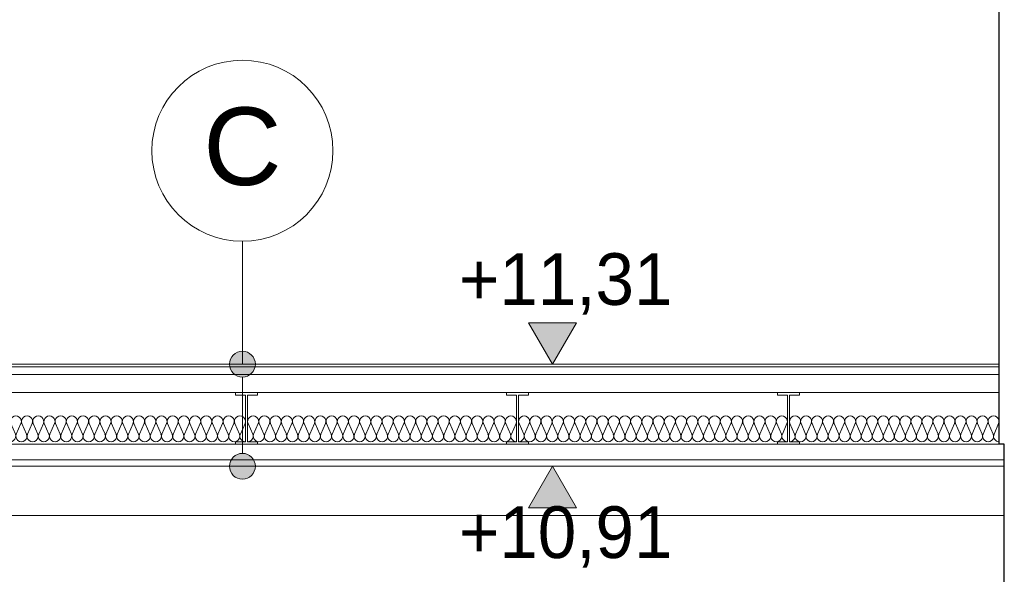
# Model space of a CAD drawing. Extents: x -396299 to -11759, y -15022 to 18278.
# Tile 77 of 205: x -234177 to -230372, y 7040 to 9186. Entities that reach past the tile are written whole.
import ezdxf

# ---------------------------------------------------------------- set-up
doc = ezdxf.new("R2010")
doc.units = 0
doc.header["$MEASUREMENT"] = 0
for name, color, linetype in [('Arch opisy', 7, 'Continuous'), ('Arch wymiary', 7, 'Continuous'), ('INWENT STROPY', 7, 'Continuous')]:
    doc.layers.add(name, color=color, linetype=linetype)
for name, color, linetype, lineweight in [('Arch opisy_Nr_Pióra__21', 7, 'Continuous', 13), ('Arch wymiary_Nr_Pióra__21', 7, 'Continuous', 13), ('INWENT STROPY_Nr_Pióra__21', 7, 'Continuous', 13), ('INWENT.ŚCIANY_Nr_Pióra__1', 7, 'Continuous', 25)]:
    doc.layers.add(name, color=color, linetype=linetype, lineweight=lineweight)
for name, color, linetype, lineweight, true_color in [('INWENT STROPY_Nr_Pióra__2', 7, 'Continuous', 13, 0x7f7f7f), ('INWENT STROPY_Nr_Pióra__25', 7, 'Continuous', 15, 0x40a5ff), ('Inwentaryzacja Konst._Nr_Pióra__25', 7, 'Continuous', 15, 0x40a5ff)]:
    doc.layers.add(name, color=color, linetype=linetype, lineweight=lineweight, true_color=true_color)
doc.styles.add('GENERATED_STYLE_1', font='txt')
doc.styles.add('GENERATED_STYLE_8', font='arial.ttf')

# ---------------------------------------------------------------- blocks, each defined once
blk = doc.blocks.new('Izolacja cieplna 14_3', base_point=(-232249.1, 7553.2))
at = {"layer": 'INWENT STROPY_Nr_Pióra__2', "linetype": 'Continuous'}
for p, q in [((-232247.3, 7623.4), (-232229.2, 7583)), ((-232225.6, 7583), (-232207.6, 7623.4)), ((-232204, 7623.4), (-232185.9, 7583)), ((-232182.3, 7583), (-232164.3, 7623.4)), ((-232160.7, 7623.4), (-232142.6, 7583)), ((-232139, 7583), (-232121, 7623.4)), ((-232117.4, 7623.4), (-232099.3, 7583)), ((-232095.7, 7583), (-232077.7, 7623.4)), ((-232074.1, 7623.4), (-232056, 7583)), ((-232052.4, 7583), (-232034.4, 7623.4)), ((-232030.8, 7623.4), (-232012.7, 7583)), ((-232009.1, 7583), (-231991.1, 7623.4)), ((-231987.5, 7623.4), (-231969.4, 7583)), ((-231965.8, 7583), (-231947.8, 7623.4)), ((-231944.2, 7623.4), (-231926.1, 7583)), ((-231922.5, 7583), (-231904.5, 7623.4)), ((-231900.9, 7623.4), (-231882.8, 7583)), ((-231879.2, 7583), (-231861.2, 7623.4)), ((-231857.6, 7623.4), (-231839.5, 7583)), ((-231835.9, 7583), (-231817.9, 7623.4)), ((-231814.3, 7623.4), (-231796.2, 7583)), ((-231792.6, 7583), (-231774.6, 7623.4)), ((-231771, 7623.4), (-231752.9, 7583)), ((-231749.3, 7583), (-231731.3, 7623.4)), ((-231727.7, 7623.4), (-231709.6, 7583)), ((-231706, 7583), (-231688, 7623.4)), ((-231684.4, 7623.4), (-231666.3, 7583)), ((-231662.7, 7583), (-231644.7, 7623.4)), ((-231641.1, 7623.4), (-231623, 7583)), ((-231619.4, 7583), (-231601.4, 7623.4)), ((-231597.8, 7623.4), (-231579.7, 7583)), ((-231576.1, 7583), (-231558.1, 7623.4)), ((-231554.5, 7623.4), (-231536.4, 7583)), ((-231532.8, 7583), (-231514.8, 7623.4)), ((-231511.2, 7623.4), (-231493.1, 7583)), ((-231489.5, 7583), (-231471.5, 7623.4)), ((-231467.9, 7623.4), (-231449.8, 7583)), ((-231446.2, 7583), (-231428.2, 7623.4)), ((-231424.6, 7623.4), (-231406.5, 7583)), ((-231402.9, 7583), (-231384.9, 7623.4)), ((-231381.3, 7623.4), (-231363.2, 7583)), ((-231359.6, 7583), (-231341.6, 7623.4)), ((-231338, 7623.4), (-231319.9, 7583)), ((-231316.3, 7583), (-231298.3, 7623.4)), ((-231294.7, 7623.4), (-231276.6, 7583)), ((-231273, 7583), (-231255, 7623.4)), ((-231251.4, 7623.4), (-231233.3, 7583)), ((-231229.7, 7583), (-231211.7, 7623.4))]:
    blk.add_line(p, q, dxfattribs=at)
for centre, start_param, end_param in [((-232227.4, 7631.9), 5.870392, 9.837571), ((-232184.1, 7631.9), 5.870392, 9.837571), ((-232140.8, 7631.9), 5.870392, 9.837571), ((-232097.5, 7631.9), 5.870392, 9.837571), ((-232054.2, 7631.9), 5.870392, 9.837571), ((-232010.9, 7631.9), 5.870392, 9.837571), ((-231967.6, 7631.9), 5.870392, 9.837571), ((-231924.3, 7631.9), 5.870392, 9.837571), ((-231881, 7631.9), 5.870392, 9.837571), ((-231837.7, 7631.9), 5.870392, 9.837571), ((-231794.4, 7631.9), 5.870392, 9.837571), ((-231751.1, 7631.9), 5.870392, 9.837571), ((-231707.8, 7631.9), 5.870392, 9.837571), ((-231664.5, 7631.9), 5.870392, 9.837571), ((-231621.2, 7631.9), 5.870392, 9.837571), ((-231577.9, 7631.9), 5.870392, 9.837571), ((-231534.6, 7631.9), 5.870392, 9.837571), ((-231491.3, 7631.9), 5.870392, 9.837571), ((-231448, 7631.9), 5.870392, 9.837571), ((-231404.7, 7631.9), 5.870392, 9.837571), ((-231361.4, 7631.9), 5.870392, 9.837571), ((-231318.1, 7631.9), 5.870392, 9.837571), ((-231274.8, 7631.9), 5.870392, 9.837571), ((-231231.5, 7631.9), 5.870392, 9.837571), ((-232249.1, 7574.4), 4.712389, 6.695979), ((-232205.8, 7574.4), 2.7288, 6.695979), ((-232162.5, 7574.4), 2.7288, 6.695979), ((-232119.2, 7574.4), 2.7288, 6.695979), ((-232075.9, 7574.4), 2.7288, 6.695979), ((-232032.6, 7574.4), 2.7288, 6.695979), ((-231989.3, 7574.4), 2.7288, 6.695979), ((-231946, 7574.4), 2.7288, 6.695979), ((-231902.7, 7574.4), 2.7288, 6.695979), ((-231859.4, 7574.4), 2.7288, 6.695979), ((-231816.1, 7574.4), 2.7288, 6.695979), ((-231772.8, 7574.4), 2.7288, 6.695979), ((-231729.5, 7574.4), 2.7288, 6.695979), ((-231686.2, 7574.4), 2.7288, 6.695979), ((-231642.9, 7574.4), 2.7288, 6.695979), ((-231599.6, 7574.4), 2.7288, 6.695979), ((-231556.3, 7574.4), 2.7288, 6.695979), ((-231513, 7574.4), 2.7288, 6.695979), ((-231469.7, 7574.4), 2.7288, 6.695979), ((-231426.4, 7574.4), 2.7288, 6.695979), ((-231383.1, 7574.4), 2.7288, 6.695979), ((-231339.8, 7574.4), 2.7288, 6.695979), ((-231296.5, 7574.4), 2.7288, 6.695979), ((-231253.2, 7574.4), 2.7288, 6.695979), ((-231209.9, 7574.4), 2.7288, 4.712389)]:
    blk.add_ellipse(centre, major_axis=(21.6, 0), ratio=0.982347, start_param=start_param, end_param=end_param, dxfattribs=at)
blk = doc.blocks.new('Izolacja cieplna 14_15', base_point=(-233296.3, 7553.2))
at = {"layer": 'INWENT STROPY_Nr_Pióra__2', "linetype": 'Continuous'}
for p, q in [((-233294.5, 7623.4), (-233276.4, 7583)), ((-233272.8, 7583), (-233254.8, 7623.4)), ((-233251.2, 7623.4), (-233233.1, 7583)), ((-233229.5, 7583), (-233211.5, 7623.4)), ((-233207.9, 7623.4), (-233189.8, 7583)), ((-233186.2, 7583), (-233168.2, 7623.4)), ((-233164.6, 7623.4), (-233146.5, 7583)), ((-233142.9, 7583), (-233124.9, 7623.4)), ((-233121.3, 7623.4), (-233103.2, 7583)), ((-233099.6, 7583), (-233081.6, 7623.4)), ((-233078, 7623.4), (-233059.9, 7583)), ((-233056.3, 7583), (-233038.3, 7623.4)), ((-233034.7, 7623.4), (-233016.6, 7583)), ((-233013, 7583), (-232995, 7623.4)), ((-232991.4, 7623.4), (-232973.3, 7583)), ((-232969.7, 7583), (-232951.7, 7623.4)), ((-232948.1, 7623.4), (-232930, 7583)), ((-232926.4, 7583), (-232908.4, 7623.4)), ((-232904.8, 7623.4), (-232886.7, 7583)), ((-232883.1, 7583), (-232865.1, 7623.4)), ((-232861.5, 7623.4), (-232843.4, 7583)), ((-232839.8, 7583), (-232821.8, 7623.4)), ((-232818.2, 7623.4), (-232800.1, 7583)), ((-232796.5, 7583), (-232778.5, 7623.4)), ((-232774.9, 7623.4), (-232756.8, 7583)), ((-232753.2, 7583), (-232735.2, 7623.4)), ((-232731.6, 7623.4), (-232713.5, 7583)), ((-232709.9, 7583), (-232691.9, 7623.4)), ((-232688.3, 7623.4), (-232670.2, 7583)), ((-232666.6, 7583), (-232648.6, 7623.4)), ((-232645, 7623.4), (-232626.9, 7583)), ((-232623.3, 7583), (-232605.3, 7623.4)), ((-232601.7, 7623.4), (-232583.6, 7583)), ((-232580, 7583), (-232562, 7623.4)), ((-232558.4, 7623.4), (-232540.3, 7583)), ((-232536.7, 7583), (-232518.7, 7623.4)), ((-232515.1, 7623.4), (-232497, 7583)), ((-232493.4, 7583), (-232475.4, 7623.4)), ((-232471.8, 7623.4), (-232453.7, 7583)), ((-232450.1, 7583), (-232432.1, 7623.4)), ((-232428.5, 7623.4), (-232410.4, 7583)), ((-232406.8, 7583), (-232388.8, 7623.4)), ((-232385.2, 7623.4), (-232367.1, 7583)), ((-232363.5, 7583), (-232345.5, 7623.4)), ((-232341.9, 7623.4), (-232323.8, 7583)), ((-232320.2, 7583), (-232302.2, 7623.4)), ((-232298.6, 7623.4), (-232280.5, 7583)), ((-232276.9, 7583), (-232258.9, 7623.4))]:
    blk.add_line(p, q, dxfattribs=at)
for centre, start_param, end_param in [((-233274.6, 7631.9), 5.870392, 9.837571), ((-233231.3, 7631.9), 5.870392, 9.837571), ((-233188, 7631.9), 5.870392, 9.837571), ((-233144.7, 7631.9), 5.870392, 9.837571), ((-233101.4, 7631.9), 5.870392, 9.837571), ((-233058.1, 7631.9), 5.870392, 9.837571), ((-233014.8, 7631.9), 5.870392, 9.837571), ((-232971.5, 7631.9), 5.870392, 9.837571), ((-232928.2, 7631.9), 5.870392, 9.837571), ((-232884.9, 7631.9), 5.870392, 9.837571), ((-232841.6, 7631.9), 5.870392, 9.837571), ((-232798.3, 7631.9), 5.870392, 9.837571), ((-232755, 7631.9), 5.870392, 9.837571), ((-232711.7, 7631.9), 5.870392, 9.837571), ((-232668.4, 7631.9), 5.870392, 9.837571), ((-232625.1, 7631.9), 5.870392, 9.837571), ((-232581.8, 7631.9), 5.870392, 9.837571), ((-232538.5, 7631.9), 5.870392, 9.837571), ((-232495.2, 7631.9), 5.870392, 9.837571), ((-232451.9, 7631.9), 5.870392, 9.837571), ((-232408.6, 7631.9), 5.870392, 9.837571), ((-232365.3, 7631.9), 5.870392, 9.837571), ((-232322, 7631.9), 5.870392, 9.837571), ((-232278.7, 7631.9), 5.870392, 9.837571), ((-233296.3, 7574.4), 4.712389, 6.695979), ((-233253, 7574.4), 2.7288, 6.695979), ((-233209.7, 7574.4), 2.7288, 6.695979), ((-233166.4, 7574.4), 2.7288, 6.695979), ((-233123.1, 7574.4), 2.7288, 6.695979), ((-233079.8, 7574.4), 2.7288, 6.695979), ((-233036.5, 7574.4), 2.7288, 6.695979), ((-232993.2, 7574.4), 2.7288, 6.695979), ((-232949.9, 7574.4), 2.7288, 6.695979), ((-232906.6, 7574.4), 2.7288, 6.695979), ((-232863.3, 7574.4), 2.7288, 6.695979), ((-232820, 7574.4), 2.7288, 6.695979), ((-232776.7, 7574.4), 2.7288, 6.695979), ((-232733.4, 7574.4), 2.7288, 6.695979), ((-232690.1, 7574.4), 2.7288, 6.695979), ((-232646.8, 7574.4), 2.7288, 6.695979), ((-232603.5, 7574.4), 2.7288, 6.695979), ((-232560.2, 7574.4), 2.7288, 6.695979), ((-232516.9, 7574.4), 2.7288, 6.695979), ((-232473.6, 7574.4), 2.7288, 6.695979), ((-232430.3, 7574.4), 2.7288, 6.695979), ((-232387, 7574.4), 2.7288, 6.695979), ((-232343.7, 7574.4), 2.7288, 6.695979), ((-232300.4, 7574.4), 2.7288, 6.695979), ((-232257.1, 7574.4), 2.7288, 4.712389)]:
    blk.add_ellipse(centre, major_axis=(21.6, 0), ratio=0.982347, start_param=start_param, end_param=end_param, dxfattribs=at)
blk = doc.blocks.new('Izolacja cieplna 14_16', base_point=(-234343.5, 7553.2))
at = {"layer": 'INWENT STROPY_Nr_Pióra__2', "linetype": 'Continuous'}
for p, q in [((-234341.7, 7623.4), (-234323.6, 7583)), ((-234320, 7583), (-234302, 7623.4)), ((-234298.4, 7623.4), (-234280.3, 7583)), ((-234276.7, 7583), (-234258.7, 7623.4)), ((-234255.1, 7623.4), (-234237, 7583)), ((-234233.4, 7583), (-234215.4, 7623.4)), ((-234211.8, 7623.4), (-234193.7, 7583)), ((-234190.1, 7583), (-234172.1, 7623.4)), ((-234168.5, 7623.4), (-234150.4, 7583)), ((-234146.8, 7583), (-234128.8, 7623.4)), ((-234125.2, 7623.4), (-234107.1, 7583)), ((-234103.5, 7583), (-234085.5, 7623.4)), ((-234081.9, 7623.4), (-234063.8, 7583)), ((-234060.2, 7583), (-234042.2, 7623.4)), ((-234038.6, 7623.4), (-234020.5, 7583)), ((-234016.9, 7583), (-233998.9, 7623.4)), ((-233995.3, 7623.4), (-233977.2, 7583)), ((-233973.6, 7583), (-233955.6, 7623.4)), ((-233952, 7623.4), (-233933.9, 7583)), ((-233930.3, 7583), (-233912.3, 7623.4)), ((-233908.7, 7623.4), (-233890.6, 7583)), ((-233887, 7583), (-233869, 7623.4)), ((-233865.4, 7623.4), (-233847.3, 7583)), ((-233843.7, 7583), (-233825.7, 7623.4)), ((-233822.1, 7623.4), (-233804, 7583)), ((-233800.4, 7583), (-233782.4, 7623.4)), ((-233778.8, 7623.4), (-233760.7, 7583)), ((-233757.1, 7583), (-233739.1, 7623.4)), ((-233735.5, 7623.4), (-233717.4, 7583)), ((-233713.8, 7583), (-233695.8, 7623.4)), ((-233692.2, 7623.4), (-233674.1, 7583)), ((-233670.5, 7583), (-233652.5, 7623.4)), ((-233648.9, 7623.4), (-233630.8, 7583)), ((-233627.2, 7583), (-233609.2, 7623.4)), ((-233605.6, 7623.4), (-233587.5, 7583)), ((-233583.9, 7583), (-233565.9, 7623.4)), ((-233562.3, 7623.4), (-233544.2, 7583)), ((-233540.6, 7583), (-233522.6, 7623.4)), ((-233519, 7623.4), (-233500.9, 7583)), ((-233497.3, 7583), (-233479.3, 7623.4)), ((-233475.7, 7623.4), (-233457.6, 7583)), ((-233454, 7583), (-233436, 7623.4)), ((-233432.4, 7623.4), (-233414.3, 7583)), ((-233410.7, 7583), (-233392.7, 7623.4)), ((-233389.1, 7623.4), (-233371, 7583)), ((-233367.4, 7583), (-233349.4, 7623.4)), ((-233345.8, 7623.4), (-233327.7, 7583)), ((-233324.1, 7583), (-233306.1, 7623.4))]:
    blk.add_line(p, q, dxfattribs=at)
for centre, start_param, end_param in [((-234321.8, 7631.9), 5.870392, 9.837571), ((-234278.5, 7631.9), 5.870392, 9.837571), ((-234235.2, 7631.9), 5.870392, 9.837571), ((-234191.9, 7631.9), 5.870392, 9.837571), ((-234148.6, 7631.9), 5.870392, 9.837571), ((-234105.3, 7631.9), 5.870392, 9.837571), ((-234062, 7631.9), 5.870392, 9.837571), ((-234018.7, 7631.9), 5.870392, 9.837571), ((-233975.4, 7631.9), 5.870392, 9.837571), ((-233932.1, 7631.9), 5.870392, 9.837571), ((-233888.8, 7631.9), 5.870392, 9.837571), ((-233845.5, 7631.9), 5.870392, 9.837571), ((-233802.2, 7631.9), 5.870392, 9.837571), ((-233758.9, 7631.9), 5.870392, 9.837571), ((-233715.6, 7631.9), 5.870392, 9.837571), ((-233672.3, 7631.9), 5.870392, 9.837571), ((-233629, 7631.9), 5.870392, 9.837571), ((-233585.7, 7631.9), 5.870392, 9.837571), ((-233542.4, 7631.9), 5.870392, 9.837571), ((-233499.1, 7631.9), 5.870392, 9.837571), ((-233455.8, 7631.9), 5.870392, 9.837571), ((-233412.5, 7631.9), 5.870392, 9.837571), ((-233369.2, 7631.9), 5.870392, 9.837571), ((-233325.9, 7631.9), 5.870392, 9.837571), ((-234343.5, 7574.4), 4.712389, 6.695979), ((-234300.2, 7574.4), 2.7288, 6.695979), ((-234256.9, 7574.4), 2.7288, 6.695979), ((-234213.6, 7574.4), 2.7288, 6.695979), ((-234170.3, 7574.4), 2.7288, 6.695979), ((-234127, 7574.4), 2.7288, 6.695979), ((-234083.7, 7574.4), 2.7288, 6.695979), ((-234040.4, 7574.4), 2.7288, 6.695979), ((-233997.1, 7574.4), 2.7288, 6.695979), ((-233953.8, 7574.4), 2.7288, 6.695979), ((-233910.5, 7574.4), 2.7288, 6.695979), ((-233867.2, 7574.4), 2.7288, 6.695979), ((-233823.9, 7574.4), 2.7288, 6.695979), ((-233780.6, 7574.4), 2.7288, 6.695979), ((-233737.3, 7574.4), 2.7288, 6.695979), ((-233694, 7574.4), 2.7288, 6.695979), ((-233650.7, 7574.4), 2.7288, 6.695979), ((-233607.4, 7574.4), 2.7288, 6.695979), ((-233564.1, 7574.4), 2.7288, 6.695979), ((-233520.8, 7574.4), 2.7288, 6.695979), ((-233477.5, 7574.4), 2.7288, 6.695979), ((-233434.2, 7574.4), 2.7288, 6.695979), ((-233390.9, 7574.4), 2.7288, 6.695979), ((-233347.6, 7574.4), 2.7288, 6.695979), ((-233304.3, 7574.4), 2.7288, 4.712389)]:
    blk.add_ellipse(centre, major_axis=(21.6, 0), ratio=0.982347, start_param=start_param, end_param=end_param, dxfattribs=at)
blk = doc.blocks.new('Izolacja cieplna 14_30', base_point=(-231201.9, 7553.2))
at = {"layer": 'INWENT STROPY_Nr_Pióra__2', "linetype": 'Continuous'}
for p, q in [((-231200.1, 7623.4), (-231182.4, 7583)), ((-231178.8, 7583), (-231161, 7623.4)), ((-231157.5, 7623.4), (-231139.7, 7583)), ((-231136.1, 7583), (-231118.4, 7623.4)), ((-231114.8, 7623.4), (-231097.1, 7583)), ((-231093.5, 7583), (-231075.8, 7623.4)), ((-231072.2, 7623.4), (-231054.5, 7583)), ((-231050.9, 7583), (-231033.1, 7623.4)), ((-231029.6, 7623.4), (-231011.8, 7583)), ((-231008.2, 7583), (-230990.5, 7623.4)), ((-230986.9, 7623.4), (-230969.2, 7583)), ((-230965.6, 7583), (-230947.9, 7623.4)), ((-230944.3, 7623.4), (-230926.6, 7583)), ((-230923, 7583), (-230905.2, 7623.4)), ((-230901.7, 7623.4), (-230883.9, 7583)), ((-230880.4, 7583), (-230862.6, 7623.4)), ((-230859, 7623.4), (-230841.3, 7583)), ((-230837.7, 7583), (-230820, 7623.4)), ((-230816.4, 7623.4), (-230798.7, 7583)), ((-230795.1, 7583), (-230777.4, 7623.4)), ((-230773.8, 7623.4), (-230756, 7583)), ((-230752.5, 7583), (-230734.7, 7623.4)), ((-230731.1, 7623.4), (-230713.4, 7583)), ((-230709.8, 7583), (-230692.1, 7623.4)), ((-230688.5, 7623.4), (-230670.8, 7583)), ((-230667.2, 7583), (-230649.5, 7623.4)), ((-230645.9, 7623.4), (-230628.1, 7583)), ((-230624.6, 7583), (-230606.8, 7623.4)), ((-230603.2, 7623.4), (-230585.5, 7583)), ((-230581.9, 7583), (-230564.2, 7623.4)), ((-230560.6, 7623.4), (-230542.9, 7583)), ((-230539.3, 7583), (-230521.6, 7623.4)), ((-230518, 7623.4), (-230500.2, 7583)), ((-230496.7, 7583), (-230478.9, 7623.4)), ((-230475.4, 7623.4), (-230457.6, 7583)), ((-230454, 7583), (-230436.3, 7623.4)), ((-230432.7, 7623.4), (-230415, 7583)), ((-230411.4, 7583), (-230393.7, 7623.4))]:
    blk.add_line(p, q, dxfattribs=at)
for centre, start_param, end_param in [((-231180.6, 7631.9), 5.870392, 9.837571), ((-231137.9, 7631.9), 5.870392, 9.837571), ((-231095.3, 7631.9), 5.870392, 9.837571), ((-231052.7, 7631.9), 5.870392, 9.837571), ((-231010, 7631.9), 5.870392, 9.837571), ((-230967.4, 7631.9), 5.870392, 9.837571), ((-230924.8, 7631.9), 5.870392, 9.837571), ((-230882.1, 7631.9), 5.870392, 9.837571), ((-230839.5, 7631.9), 5.870392, 9.837571), ((-230796.9, 7631.9), 5.870392, 9.837571), ((-230754.2, 7631.9), 5.870392, 9.837571), ((-230711.6, 7631.9), 5.870392, 9.837571), ((-230669, 7631.9), 5.870392, 9.837571), ((-230626.4, 7631.9), 5.870392, 9.837571), ((-230583.7, 7631.9), 5.870392, 9.837571), ((-230541.1, 7631.9), 5.870392, 9.837571), ((-230498.5, 7631.9), 5.870392, 9.837571), ((-230455.8, 7631.9), 5.870392, 9.837571), ((-230413.2, 7631.9), 5.870392, 9.837571), ((-231201.9, 7574.4), 4.712389, 6.695979), ((-231159.2, 7574.4), 2.7288, 6.695979), ((-231116.6, 7574.4), 2.7288, 6.695979), ((-231074, 7574.4), 2.7288, 6.695979), ((-231031.4, 7574.4), 2.7288, 6.695979), ((-230988.7, 7574.4), 2.7288, 6.695979), ((-230946.1, 7574.4), 2.7288, 6.695979), ((-230903.5, 7574.4), 2.7288, 6.695979), ((-230860.8, 7574.4), 2.7288, 6.695979), ((-230818.2, 7574.4), 2.7288, 6.695979), ((-230775.6, 7574.4), 2.7288, 6.695979), ((-230732.9, 7574.4), 2.7288, 6.695979), ((-230690.3, 7574.4), 2.7288, 6.695979), ((-230647.7, 7574.4), 2.7288, 6.695979), ((-230605, 7574.4), 2.7288, 6.695979), ((-230562.4, 7574.4), 2.7288, 6.695979), ((-230519.8, 7574.4), 2.7288, 6.695979), ((-230477.1, 7574.4), 2.7288, 6.695979), ((-230434.5, 7574.4), 2.7288, 6.695979), ((-230391.9, 7574.4), 2.7288, 4.712389)]:
    blk.add_ellipse(centre, major_axis=(21.3, 0), ratio=0.997749, start_param=start_param, end_param=end_param, dxfattribs=at)
blk = doc.blocks.new('Linia_29', base_point=(-233316.3, 7458.2))
at = {"layer": 'Arch opisy_Nr_Pióra__21', "linetype": 'Continuous'}
for points in [[(-233266.3, 7853.2), (-233270.1, 7872.3), (-233280.9, 7888.5), (-233297.1, 7899.4), (-233316.3, 7903.2), (-233335.4, 7899.4), (-233351.6, 7888.5), (-233362.5, 7872.3), (-233366.3, 7853.2), (-233362.5, 7834), (-233351.6, 7817.8), (-233335.4, 7807), (-233316.3, 7803.2), (-233297.1, 7807), (-233280.9, 7817.8), (-233270.1, 7834)], [(-233266.3, 7458.2), (-233270.1, 7477.3), (-233280.9, 7493.5), (-233297.1, 7504.4), (-233316.3, 7508.2), (-233335.4, 7504.4), (-233351.6, 7493.5), (-233362.5, 7477.3), (-233366.3, 7458.2), (-233362.5, 7439), (-233351.6, 7422.8), (-233335.4, 7412), (-233316.3, 7408.2), (-233297.1, 7412), (-233280.9, 7422.8), (-233270.1, 7439)]]:
    blk.add_hatch(color=256, dxfattribs=at).paths.add_polyline_path(points, flags=0)
blk.add_line((-233316.3, 7508.2), (-233316.3, 7803.2), dxfattribs=at)
for centre in [(-233316.3, 7853.2), (-233316.3, 7458.2)]:
    blk.add_circle(centre, 50, dxfattribs=at)
blk = doc.blocks.new('Linia_30', base_point=(-233316.3, 7853.2))
at = {"layer": 'Arch opisy_Nr_Pióra__21', "linetype": 'Continuous'}
blk.add_line((-233316.3, 7853.2), (-233316.3, 8328.8), dxfattribs=at)
blk.add_circle((-233316.3, 8678.8), 350, dxfattribs=at)
blk = doc.blocks.new('Wymiary_20', base_point=(-232118.4, 7853.2))
at = {"layer": 'Arch wymiary_Nr_Pióra__21', "linetype": 'Continuous'}
blk.add_hatch(color=256, dxfattribs=at).paths.add_polyline_path([(-232118.4, 7853.2), (-232211.2, 8013.2), (-232025.6, 8013.2)], flags=0)
for p, q in [((-232118.4, 7853.2), (-232211.2, 8013.2)), ((-232211.2, 8013.2), (-232025.6, 8013.2)), ((-232025.6, 8013.2), (-232118.4, 7853.2)), ((-232118.4, 7853.2), (-232238.4, 7853.2)), ((-232118.4, 7853.2), (-231998.4, 7853.2))]:
    blk.add_line(p, q, dxfattribs=at)
at = {"layer": 'Arch wymiary_Nr_Pióra__21', "insert": (-232479.8, 8045.2), "char_height": 200, "attachment_point": 7, "style": 'GENERATED_STYLE_1'}
blk.add_mtext('{+11,31}', dxfattribs=at)
blk = doc.blocks.new('Wymiary_32', base_point=(-232118.4, 7458.2))
at = {"layer": 'Arch wymiary_Nr_Pióra__21', "linetype": 'Continuous'}
blk.add_hatch(color=256, dxfattribs=at).paths.add_polyline_path([(-232118.4, 7458.2), (-232211.2, 7298.2), (-232025.6, 7298.2)], flags=0)
for p, q in [((-232118.4, 7458.2), (-232238.4, 7458.2)), ((-232118.4, 7458.2), (-232211.2, 7298.2)), ((-232118.4, 7458.2), (-231998.4, 7458.2)), ((-232025.6, 7298.2), (-232118.4, 7458.2)), ((-232211.2, 7298.2), (-232025.6, 7298.2))]:
    blk.add_line(p, q, dxfattribs=at)
at = {"layer": 'Arch wymiary_Nr_Pióra__21', "insert": (-232479.8, 7066.2), "char_height": 200, "attachment_point": 7, "style": 'GENERATED_STYLE_1'}
blk.add_mtext('{+10,91}', dxfattribs=at)

msp = doc.modelspace()

# ---------------------------------------------------------------- linework, layer by layer
at = {"layer": 'INWENT STROPY_Nr_Pióra__2', "linetype": 'Continuous'}
msp.add_line((-236651.9, 7268.2), (-230371.9, 7268.2), dxfattribs=at)
at = {"layer": 'INWENT STROPY_Nr_Pióra__21', "linetype": 'Continuous'}
for p, q in [((-230391.9, 7853.2), (-235671.9, 7853.2)), ((-230391.9, 7843.2), (-235671.9, 7843.2)), ((-230391.9, 7813.2), (-235696.9, 7813.2)), ((-230371.9, 7483.2), (-236651.9, 7483.2)), ((-230371.9, 7458.2), (-236651.9, 7458.2))]:
    msp.add_line(p, q, dxfattribs=at)
at = {"layer": 'INWENT STROPY_Nr_Pióra__25', "linetype": 'Continuous'}
for p, q in [((-233342.8, 7733.2), (-233342.8, 7743.2)), ((-233257.8, 7743.2), (-233342.8, 7743.2)), ((-233304.3, 7733.2), (-233342.8, 7733.2)), ((-233304.3, 7553.2), (-233304.3, 7733.2)), ((-233296.3, 7553.2), (-233296.3, 7733.2)), ((-233257.8, 7733.2), (-233296.3, 7733.2)), ((-233257.8, 7733.2), (-233257.8, 7743.2)), ((-232210.6, 7743.2), (-232295.6, 7743.2)), ((-232295.6, 7733.2), (-232295.6, 7743.2)), ((-232257.1, 7733.2), (-232295.6, 7733.2)), ((-232257.1, 7553.2), (-232257.1, 7733.2)), ((-232249.1, 7553.2), (-232249.1, 7733.2)), ((-232210.6, 7733.2), (-232249.1, 7733.2)), ((-232210.6, 7733.2), (-232210.6, 7743.2)), ((-231248.4, 7733.2), (-231248.4, 7743.2)), ((-231163.4, 7743.2), (-231248.4, 7743.2)), ((-231209.9, 7733.2), (-231248.4, 7733.2)), ((-231209.9, 7553.2), (-231209.9, 7733.2)), ((-231201.9, 7553.2), (-231201.9, 7733.2)), ((-231163.4, 7733.2), (-231201.9, 7733.2)), ((-231163.4, 7733.2), (-231163.4, 7743.2)), ((-233304.3, 7553.2), (-233342.8, 7553.2)), ((-233342.8, 7543.2), (-233342.8, 7553.2)), ((-233257.8, 7543.2), (-233342.8, 7543.2)), ((-233257.8, 7553.2), (-233296.3, 7553.2)), ((-233257.8, 7553.2), (-233257.8, 7543.2)), ((-232295.6, 7543.2), (-232295.6, 7553.2)), ((-232257.1, 7553.2), (-232295.6, 7553.2)), ((-232210.6, 7543.2), (-232295.6, 7543.2)), ((-232210.6, 7553.2), (-232249.1, 7553.2)), ((-232210.6, 7553.2), (-232210.6, 7543.2)), ((-231209.9, 7553.2), (-231248.4, 7553.2)), ((-231248.4, 7543.2), (-231248.4, 7553.2)), ((-231163.4, 7543.2), (-231248.4, 7543.2)), ((-231163.4, 7553.2), (-231201.9, 7553.2)), ((-231163.4, 7553.2), (-231163.4, 7543.2))]:
    msp.add_line(p, q, dxfattribs=at)
at = {"layer": 'INWENT.ŚCIANY_Nr_Pióra__1', "linetype": 'Continuous'}
for p, q in [((-230391.9, 7543.2), (-230391.9, 10793.2)), ((-230371.9, 7543.2), (-230391.9, 7543.2)), ((-230371.9, 3808.2), (-230371.9, 7543.2))]:
    msp.add_line(p, q, dxfattribs=at)
at = {"layer": 'Inwentaryzacja Konst._Nr_Pióra__25', "linetype": 'Continuous'}
for p, q in [((-230391.9, 7743.2), (-236791.9, 7743.2)), ((-230391.9, 7543.2), (-236791.9, 7543.2))]:
    msp.add_line(p, q, dxfattribs=at)

# ---------------------------------------------------------------- block references
at = {"layer": 'Arch opisy', "linetype": 'Continuous'}
for name, p in [('Linia_30', (-233316.3, 7853.2)), ('Linia_29', (-233316.3, 7458.2))]:
    msp.add_blockref(name, p, dxfattribs=at)
at = {"layer": 'Arch wymiary', "linetype": 'Continuous'}
for name, p in [('Wymiary_20', (-232118.4, 7853.2)), ('Wymiary_32', (-232118.4, 7458.2))]:
    msp.add_blockref(name, p, dxfattribs=at)
at = {"layer": 'INWENT STROPY', "color": 104, "linetype": 'Continuous', "lineweight": 20, "true_color": 0x029e21}
for name, p in [('Izolacja cieplna 14_16', (-234343.5, 7553.2)), ('Izolacja cieplna 14_15', (-233296.3, 7553.2)), ('Izolacja cieplna 14_3', (-232249.1, 7553.2)), ('Izolacja cieplna 14_30', (-231201.9, 7553.2))]:
    msp.add_blockref(name, p, dxfattribs=at)

# ---------------------------------------------------------------- texts
at = {"layer": 'Arch opisy_Nr_Pióra__21', "linetype": 'Continuous', "insert": (-233316.3, 8846), "char_height": 300, "attachment_point": 2, "style": 'GENERATED_STYLE_8'}
msp.add_mtext('{C}', dxfattribs=at)

doc.saveas('drawing.dxf')
